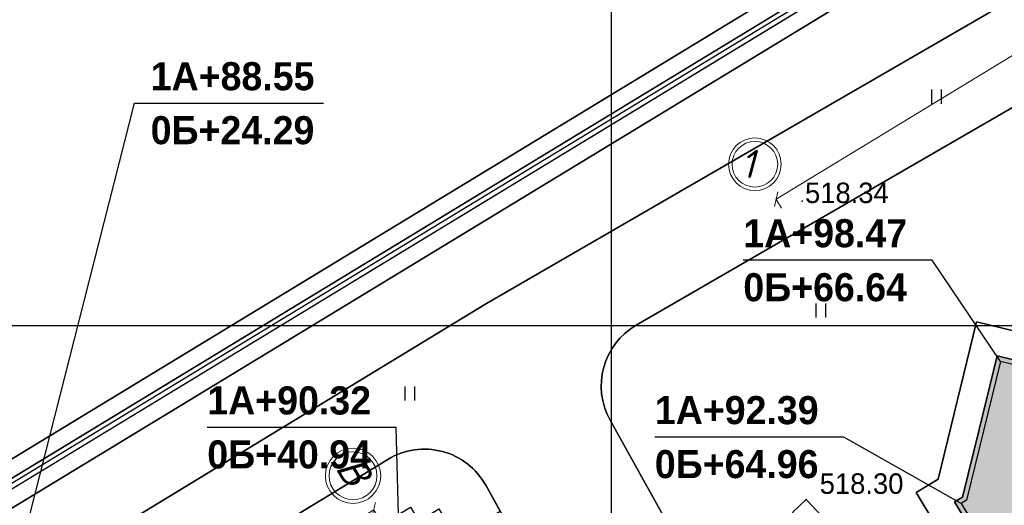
# Model space of a CAD drawing. Header units: millimetres. Extents: x 767170 to 66149698, y -983507 to 2493658.
# Tile 150 of 256: x 2334117 to 2376220, y -565328 to -544568. Entities that reach past the tile are written whole.
import ezdxf

# ---------------------------------------------------------------- set-up
doc = ezdxf.new("R2010")
doc.units = ezdxf.units.MM
doc.linetypes.add('Д_ТРОТ_ТРУБА', pattern=[3, 1.5, -1.5])
for name, color, linetype in [('(001) Сетка', 92, 'Continuous'), ('(004) Точки рельефа', 7, 'Continuous'), ('(025) Дорога', 7, 'Continuous'), ('(036) Растительность', 7, 'Continuous'), ('(040) Ограда', 7, 'Continuous'), ('A_STROYSETKA', 5, 'Continuous'), ('G_KOORD', 7, 'Continuous'), ('GLUXOY OG', 7, 'Continuous'), ('os', 3, 'Continuous')]:
    doc.layers.add(name, color=color, linetype=linetype)
doc.styles.add('BLACK', font='tahomabd.ttf')
doc.styles.add('D-431', font='txt')
doc.styles.add('FAYZXON', font='GOTHICB.TTF')
doc.styles.get("Standard").update_dxf_attribs({"font": 'isocpeui.ttf'})
doc.linetypes.add('ОГРАДА_БЕТ', pattern='A,4,["|",Standard,S=0.8,R=0,X=0,Y=-0.8],4', length=8)
doc.linetypes.add('ОГРАДА_ГЛИН', pattern='A,4,["|",Standard,S=0.8,R=0,X=0,Y=-0.8],0.5,["|",Standard,S=0.8,R=0,X=0,Y=-0.8],3.5', length=8)
doc.dimstyles.new('genplan dimension', dxfattribs={"dimtxt": 1100, "dimasz": 450, "dimexe": 450, "dimexo": 0, "dimgap": 80, "dimtad": 1, "dimlfac": 0.001, "dimtxsty": 'BLACK', "dimblk": 'OBLIQUE', "dimcen": 0, "dimclrd": 186, "dimclre": 186, "dimclrt": 186, "dimadec": 1, "dimazin": 0, "dimtfac": 1, "dimtmove": 0, "dimatfit": 3, "dimldrblk": 'OBLIQUE', "dimfxl": 1, "dimlwd": 9, "dimlwe": 9, "dimarcsym": 0})

# ---------------------------------------------------------------- blocks, each defined once
blk = doc.blocks.new('I04010')
for p, q in [((-0.412273, 0.007146), (-0.412273, 1.207146)), ((0.387727, 1.207146), (0.387727, 0.007146))]:
    blk.add_line(p, q)
blk = doc.blocks.new('Setka')
at = {"layer": '(001) Сетка'}
for p, q in [((0, 1.5), (0, -1.5)), ((-1.5, 0), (1.5, 0))]:
    blk.add_line(p, q, dxfattribs=at)
blk = doc.blocks.new('Topo Xos')
at = {"layer": '(004) Точки рельефа', "color": 7, "linetype": 'ByBlock', "lineweight": -2, "transparency": 16777216}
for p in [(-85.18, 19.288), (-85.009, 6.537)]:
    blk.add_point(p, dxfattribs=at)
at = {"layer": '(025) Дорога', "linetype": 'Д_ТРОТ_ТРУБА', "ltscale": 600, "transparency": 16777216, "flags": 128}
blk.add_lwpolyline([(-83.038, 0.092), (-86.246, 3.077), (-84.491, 4.963), (-85.586, 5.982), (-85.009, 6.537), (-82.097, 3.465), (-83.21, 2.41), (-80.905, 0.209), (-81.945, -0.925)], dxfattribs=at)
at = {"layer": '(040) Ограда', "ltscale": 600, "transparency": 16777216, "flags": 128}
blk.add_lwpolyline([(7.06, 105.873), (2.797, 103.255), (11.659, 86.823), (-65.034, 40.217), (-128.016, 1.963), (-48.288, -119.227), (-43.67, -125.768)], dxfattribs=at)
at = {"layer": '(040) Ограда', "linetype": 'ОГРАДА_БЕТ', "ltscale": 600, "transparency": 16777216, "flags": 128}
blk.add_lwpolyline([(7.61, 105.742), (3.328, 103.112), (12.191, 86.678), (-64.827, 39.875), (-127.454, 1.836), (-47.958, -119.002), (-43.344, -125.537)], dxfattribs=at)
at = {"layer": '(001) Сетка', "transparency": 16777216}
blk.add_blockref('Setka', (-93.341, 13.968), dxfattribs=at)
at = {"layer": '(036) Растительность', "linetype": 'Continuous', "transparency": 16777216, "xscale": 0.5, "yscale": 0.5, "zscale": 0.5}
for p in [(-79.424, 23.452), (-84.368, 14.31), (-101.948, 10.758)]:
    blk.add_blockref('I04010', p, dxfattribs=at)
at = {"layer": '(004) Точки рельефа', "linetype": 'ByBlock', "transparency": 16777216, "char_height": 0.875, "attachment_point": 4, "style": 'D-431'}
for s, insert in [('518.34', (-85.055, 19.638)), ('518.30', (-84.427, 7.207))]:
    blk.add_mtext(s, dxfattribs=dict(at, insert=insert))
blk = doc.blocks.new('KOORDINIR')
at = {"color": 0}
for tag, p in [('Y', (0, 1.2)), ('X', (0, -3.8))]:
    blk.add_attdef(tag, p, '', height=2.6, dxfattribs=at)
blk = doc.blocks.new('_Oblique')
at = {"color": 0, "linetype": 'ByBlock', "lineweight": -2}
blk.add_line((-0.5, -0.5), (0.5, 0.5), dxfattribs=at)
blk = doc.blocks.new('*D288')
at = {"color": 186, "lineweight": 9, "transparency": 16777216}
for p, q in [((2330350, -509027), (2330595, -509431)), ((2255842, -554331), (2330362, -509047)), ((2255830, -554312), (2256076, -554716))]:
    blk.add_line(p, q, dxfattribs=at)
for p, xscale, yscale, zscale, rotation in [((2330362, -509047), 450.0000000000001, 450.0000000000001, 450.0000000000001, 31.28656990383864), ((2255842, -554331), 450, 450, 450, 211.2865699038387)]:
    blk.add_blockref('_Oblique', p, dxfattribs=dict(at, xscale=xscale, yscale=yscale, zscale=zscale, rotation=rotation))
at = {"color": 186, "transparency": 16777216, "insert": (2292697, -531023), "char_height": 1100, "attachment_point": 5, "rotation": 31.2866, "style": 'BLACK'}
blk.add_mtext('87,2', dxfattribs=at)
blk = doc.blocks.new('*D291')
at = {"color": 186, "lineweight": 9, "transparency": 16777216}
for p, q in [((2205660, -665699), (2205660, -665083)), ((2229660, -665699), (2229660, -665083)), ((2229660, -665533), (2205660, -665533))]:
    blk.add_line(p, q, dxfattribs=at)
at = {"color": 186, "lineweight": 9, "transparency": 16777216, "xscale": 450, "yscale": 450, "zscale": 450, "rotation": 180}
blk.add_blockref('_Oblique', (2205660, -665533), dxfattribs=at)
at = {"color": 186, "lineweight": 9, "transparency": 16777216, "xscale": 450, "yscale": 450, "zscale": 450}
blk.add_blockref('_Oblique', (2229660, -665533), dxfattribs=at)
at = {"color": 186, "transparency": 16777216, "insert": (2217660, -664891), "char_height": 1100, "attachment_point": 5, "style": 'BLACK'}
blk.add_mtext('24', dxfattribs=at)
blk = doc.blocks.new('*D292')
at = {"color": 186, "lineweight": 9, "transparency": 16777216}
for p, q in [((2203535, -650919), (2203996, -650919)), ((2203546, -650919), (2203546, -662919)), ((2203535, -662919), (2203996, -662919))]:
    blk.add_line(p, q, dxfattribs=at)
at = {"color": 186, "lineweight": 9, "transparency": 16777216, "xscale": 450, "yscale": 450, "zscale": 450}
for p, rotation in [((2203546, -650919), 90), ((2203546, -662919), 270)]:
    blk.add_blockref('_Oblique', p, dxfattribs=dict(at, rotation=rotation))
at = {"color": 186, "transparency": 16777216, "insert": (2202905, -656919), "char_height": 1100, "attachment_point": 5, "rotation": 90, "style": 'BLACK'}
blk.add_mtext('12', dxfattribs=at)
blk = doc.blocks.new('A$Cccaa34c6')
at = {"layer": 'A_STROYSETKA', "linetype": 'Continuous'}
for p, q in [((50000, 250000), (50000, -7850.6)), ((-7707.2, 200000), (250000, 200000))]:
    blk.add_line(p, q, dxfattribs=at)
blk = doc.blocks.new('A$C2cdd6916')
h = blk.add_hatch(color=1)
h.dxf.hatch_style = 1
h.paths.add_polyline_path([(16401.238, -4652.593), (12042.877, -7301.119), (10692.648, -5079.21), (11718.144, -4456.027), (9225.414, -354.04), (9994.537, 113.347), (7294.079, 4557.166), (6524.956, 4089.779), (4032.226, 8191.765), (3006.729, 7568.583), (1656.5, 9790.492), (26610.253, 24954.602), (28168.21, 22390.86), (31159.242, 24208.476), (35090.313, 26597.342), (27092.803, 39757.883), (26750.971, 39550.156), (23865.782, 40254.206), (20705.813, 41025.308), (19934.711, 37865.339), (16774.743, 38636.441), (16003.641, 35476.472), (12843.672, 36247.575), (12072.57, 33087.606), (8912.601, 33858.708), (8141.499, 30698.739), (4981.531, 31469.841), (4210.429, 28309.873), (1050.46, 29080.975), (279.358, 25921.006), (-2880.611, 26692.108), (-3651.713, 23532.14), (-4355.763, 20646.951), (-16319.891, 13376.488), (-19205.079, 14080.537), (-22365.048, 14851.639), (-23136.15, 11691.671), (-26296.119, 12462.773), (-27067.221, 9302.804), (-30227.189, 10073.906), (-30998.291, 6913.938), (-34158.26, 7685.04), (-34929.362, 4525.071), (-38089.331, 5296.173), (-38860.433, 2136.205), (-42020.401, 2907.307), (-42791.503, -252.662), (-45951.472, 518.44), (-46722.574, -2641.528), (-47426.624, -5526.717), (-47768.456, -5734.445), (-39770.946, -18894.986), (-32848.844, -14688.503), (-34406.8, -12124.761), (-9453.047, 3039.348), (-8102.818, 817.438), (-9128.315, 194.256), (-6635.585, -3907.731), (-7404.707, -4375.118), (-4704.249, -8818.937), (-3935.127, -8351.55), (-1442.396, -12453.537), (-416.9, -11830.354), (933.329, -14052.264), (-3425.032, -16700.79), (-1867.075, -19264.531), (-17591.358, -28819.998), (-15929.538, -31554.655), (-15758.622, -31450.792), (-14927.712, -32818.121), (-15440.46, -33129.712), (-13674.776, -36035.286), (-13162.028, -35723.695), (-12331.118, -37091.024), (-12502.034, -37194.887), (-12294.306, -37536.72), (-10840.214, -39929.545), (952.998, -32762.946), (1160.726, -33104.778), (5091.797, -30715.911), (5507.252, -31399.576), (10207.445, -28543.322), (9791.99, -27859.658), (12013.899, -26509.429), (12844.81, -27876.758), (18826.874, -24241.526), (17995.963, -22874.197), (20217.873, -21523.968), (20633.328, -22207.633), (25333.521, -19351.379), (24918.066, -18667.715), (28849.137, -16278.848), (28641.409, -15937.016), (40434.621, -8770.416), (38772.801, -6035.759), (38601.885, -6139.622), (37770.975, -4772.293), (38283.723, -4460.702), (36518.039, -1555.128), (36005.291, -1866.719), (35174.381, -499.39), (35345.297, -395.527), (35137.569, -53.694), (33683.477, 2339.131), (17959.194, -7216.335)])
for points in [[(-42791.503, -252.662), (-45951.472, 518.44), (-46722.574, -2641.528), (-47426.624, -5526.717), (-47768.456, -5734.445), (-39770.946, -18894.986)], [(-42791.503, -252.662), (-45951.472, 518.44), (-47426.624, -5526.717), (-47768.456, -5734.445), (-39770.946, -18894.986)]]:
    blk.add_lwpolyline(points)
at = {"color": 2, "lineweight": 30}
blk.add_lwpolyline([(-42644.618, -494.374), (-45804.587, 276.728), (-47251.964, -5654.611), (-47493.676, -5801.497), (-39703.894, -18620.206)], dxfattribs=at)
at = {"layer": 'os', "color": 0, "lineweight": 0}
for radius in [1125, 975]:
    blk.add_circle((-56308.337, 8703.732), radius, dxfattribs=at)
at = {"ltscale": 50}
blk.add_text('1', height=1200, dxfattribs=at).set_placement((-56912.693, 8117.275))
dim = blk.add_linear_dim(base=(19119.199, 52493.966), p1=(-55412.06, 7228.836), p2=(19107.367, 52513.437), angle=31.2865699, dimstyle='genplan dimension')
dim.commit()
dim.dimension.update_dxf_attribs({"geometry": '*D288', "text_midpoint": (-18545.182, 30517.578), "insert": (-2311242.442, 561540.579)})
blk = doc.blocks.new('A$C42de6a65')
h = blk.add_hatch(color=1)
h.dxf.hatch_style = 1
h.paths.add_polyline_path([(-12199.948, -6200), (12199.843, -6200), (12199.948, 6200), (-12199.843, 6200)])
for points in [[(-8999.948, 6200), (-8999.948, 7200), (-11499.948, 7200), (-11499.948, 6200)], [(5500.052, 6200), (5500.052, 7200), (3000.052, 7200), (3000.052, 6200)], [(11500.052, 6200), (11500.052, 7200), (9000.052, 7200), (9000.052, 6200)], [(-9299.948, 6200), (-9299.948, 6900), (-11199.948, 6900), (-11199.948, 6200)], [(5200.052, 6200), (5200.052, 6900), (3300.052, 6900), (3300.052, 6200)], [(11200.052, 6200), (11200.052, 6900), (9300.052, 6900), (9300.052, 6200)], [(-9299.948, -6200), (-9299.948, -6900), (-11199.948, -6900), (-11199.948, -6200)], [(5200.052, -6200), (5200.052, -6900), (3300.052, -6900), (3300.052, -6200)], [(11200.052, -6200), (11200.052, -6900), (9300.052, -6900), (9300.052, -6200)]]:
    blk.add_lwpolyline(points)
blk.add_lwpolyline([(-12199.948, -6200), (12199.843, -6200), (12199.948, 6200), (-12199.843, 6200)], close=True)
at = {"color": 2}
blk.add_lwpolyline([(11999.948, 5999.702), (-12000.052, 5999.702), (-12000.052, -6000.298), (11999.948, -6000.298)], close=True, dxfattribs=at)
at = {"color": 7}
for points in [[(-8999.948, -6200), (-8999.948, -7200), (-11499.948, -7200), (-11499.948, -6200)], [(5500.052, -6200), (5500.052, -7200), (3000.052, -7200), (3000.052, -6200)], [(11500.052, -6200), (11500.052, -7200), (9000.052, -7200), (9000.052, -6200)]]:
    blk.add_lwpolyline(points, dxfattribs=at)
at = {"layer": 'os', "color": 0, "lineweight": 0}
for centre, radius in [((-15814.96, 6000), 1181.25), ((-15814.96, 6000), 1023.75), ((-15814.96, -6000), 1181.25), ((-15814.96, -6000), 1023.75), ((-12000.052, -10461.714), 1181.25), ((-12000.052, -10461.714), 1023.75), ((11999.948, -10461.714), 1181.25), ((11999.948, -10461.714), 1023.75)]:
    blk.add_circle(centre, radius, dxfattribs=at)
at = {"ltscale": 50}
for s, p in [('В', (-16508.335, 5509.405)), ('А', (-16508.335, -6490.595)), ('1', (-12757.256, -11057.397)), ('5', (11242.744, -11057.397))]:
    blk.add_text(s, height=1260, dxfattribs=at).set_placement(p)
dim = blk.add_linear_dim(base=(-14114.387, -6000), p1=(-14125.549, 6000), p2=(-14125.549, -6000), angle=90, dimstyle='genplan dimension')
dim.commit()
dim.dimension.update_dxf_attribs({"geometry": '*D292', "text_midpoint": (-14755.099, 0), "insert": (-2217660.378, 656918.593)})
dim = blk.add_linear_dim(base=(-12000.052, -8614.606), p1=(11999.948, -8780.464), p2=(-12000.052, -8780.464), dimstyle='genplan dimension')
dim.commit()
dim.dimension.update_dxf_attribs({"geometry": '*D291', "text_midpoint": (-0.052, -7972.416), "insert": (-2217660.378, 656918.593)})

msp = doc.modelspace()

# ---------------------------------------------------------------- block references
at = {"xscale": 1000, "yscale": 1000, "zscale": 1000}
msp.add_blockref('Topo Xos', (2452754.32, -571613.28), dxfattribs=at)

# ---------------------------------------------------------------- next in the draw order: linework, layer by layer
for points in [[(2441355.79, -736834.3), (2438963.79, -738920.39), (2400395.29, -685926.13), (2323754.93, -569428.84), (2454734.55, -489851.54), (2517832.14, -602286.69), (2486575.58, -622966.39), (2486415.24, -626464), (2488363.36, -629103.83), (2467521.85, -647824.51), (2498510.59, -687779.78), (2450636.95, -728888.93), (2451483.64, -729874.71), (2446654.19, -734022.69)], [(2498510.59, -687779.78), (2467521.85, -647824.51), (2488363.36, -629103.83), (2486415.24, -626464), (2486575.58, -622966.39), (2517832.14, -602286.69), (2454734.55, -489851.54), (2323754.93, -569428.84), (2400395.29, -685926.13)], [(2400971, -685527.59), (2324738.53, -569650.32), (2454478.73, -490826.03), (2516903.29, -602061.89), (2485892.61, -622578.92), (2485704.61, -626679.92), (2487422.61, -629007.92), (2466569.61, -647738.92), (2497549.33, -687682.55)], [(2497001.83, -687629.31), (2466025.47, -647690.01), (2486885.04, -628953.11), (2485298.53, -626803.3), (2485502.34, -622357.51), (2516372.52, -601933.43), (2454332.55, -491382.88), (2325300.58, -569776.88), (2401299.98, -685299.86)], [(2459171.41, -501435.7), (2454076.73, -492357.37), (2326284.18, -569998.35), (2401875.69, -684901.32), (2439262.33, -736271.67), (2440245.89, -735413.89)], [(2441172, -506313.63), (2354080.69, -556706.98)], [(2377381.33, -547845.97), (2360479.15, -557626.02)], [(2354080.69, -556706.98), (2334937.91, -568339.83)], [(2378189.71, -558253.84), (2375029.75, -557482.74), (2373387.95, -564210.8), (2372445.4, -564783.58), (2373925.45, -567219.14), (2372301.75, -568205.84), (2372970.08, -569305.63), (2365815.96, -573285.67), (2366788.28, -575033.41), (2374009.48, -571016.05), (2374742.55, -572222.37), (2376366.25, -571235.66)], [(2376768.57, -569586.99), (2375144.86, -570573.69), (2373950.43, -568608.16), (2375574.13, -567621.45), (2374094.07, -565185.9), (2374435.91, -564978.17), (2375139.96, -562092.98), (2375911.06, -558933.01), (2379071.03, -559704.11)], [(2359360.02, -561681.14), (2372072.09, -584531.04)], [(2336328.23, -571590.52), (2349865.58, -563364.03)], [(2354045.15, -564469.3), (2361719.5, -578263.93)]]:
    msp.add_lwpolyline(points)
at = {"lineweight": 30}
for points in [[(2454734.55, -489851.54), (2323754.93, -569428.84)], [(2324738.53, -569650.32), (2454478.73, -490826.03)], [(2454332.55, -491382.88), (2325300.58, -569776.88)], [(2326284.18, -569998.35), (2454076.73, -492357.37)], [(2454076.73, -492357.37), (2326284.18, -569998.35)], [(2441172, -506313.63), (2354080.69, -556706.98)], [(2354080.69, -556706.98), (2441172, -506313.63)], [(2360479.15, -557626.02), (2377381.33, -547845.97)], [(2377381.33, -547845.97), (2360479.15, -557626.02)], [(2354080.69, -556706.98), (2328955.84, -571975.06)], [(2333698.77, -569092.84), (2354080.69, -556706.98)], [(2375029.75, -557482.74), (2373387.95, -564210.8)], [(2373387.95, -564210.8), (2375029.75, -557482.74)], [(2378189.71, -558253.84), (2375029.75, -557482.74)], [(2375029.75, -557482.74), (2378189.71, -558253.84)], [(2375139.96, -562092.98), (2375911.06, -558933.01)], [(2375911.06, -558933.01), (2379071.03, -559704.11)], [(2372072.09, -584531.04), (2359360.02, -561681.14)], [(2359360.02, -561681.14), (2365815.96, -573285.67)], [(2374435.91, -564978.17), (2375139.96, -562092.98)], [(2336328.23, -571590.52), (2349865.58, -563364.03)], [(2349865.58, -563364.03), (2336328.23, -571590.52)], [(2354045.15, -564469.3), (2361719.5, -578263.93)], [(2354665, -565583.49), (2354045.15, -564469.3)], [(2373387.95, -564210.8), (2372445.4, -564783.58)], [(2372445.4, -564783.58), (2373387.95, -564210.8)], [(2372445.4, -564783.58), (2373925.45, -567219.14)], [(2373925.45, -567219.14), (2372445.4, -564783.58)], [(2374094.07, -565185.9), (2374435.91, -564978.17)], [(2375574.13, -567621.45), (2374094.07, -565185.9)]]:
    msp.add_lwpolyline(points, dxfattribs=at)
for points in [[(2401875.69, -684901.32), (2346560.45, -600819.32, -0.03415901), (2346009.77, -600038.66), (2345560.43, -599299.23), (2326284.18, -569998.35), (2454076.73, -492357.37), (2459171.41, -501435.7), (2456360.35, -503097.47), (2459413.67, -508262.47), (2462108.51, -506669.4), (2515443.67, -601708.63), (2484819.37, -621970.03), (2484587.9, -627019.22), (2485944.29, -628857.21), (2465073.23, -647604.42), (2496040.54, -687532.07)], [(2377381.33, -547845.97), (2360479.15, -557626.02, 0.40928213), (2359360.02, -561681.14), (2365815.96, -573285.67), (2372970.08, -569305.63), (2372301.75, -568205.84), (2373925.45, -567219.14), (2372445.4, -564783.58), (2373387.95, -564210.8), (2375029.75, -557482.74), (2378189.71, -558253.84)], [(2376220.35, -585655.07, -0.42190851), (2372072.09, -584531.04), (2359360.02, -561681.14, -0.40928213), (2360479.15, -557626.02), (2377381.33, -547845.97)], [(2360479.15, -557626.02, 0.40928213), (2359360.02, -561681.14)], [(2349865.58, -563364.03, -0.42549538), (2354045.15, -564469.3), (2361719.5, -578263.93), (2362692.54, -580012.96), (2364638.61, -583511.02), (2365611.64, -585260.04), (2367102.8, -587940.4, -0.40302103), (2366039.15, -591962.62), (2353382.16, -599654.12, -0.41421356), (2349260.46, -598648.34), (2335322.45, -575712.22, -0.41421356), (2336328.23, -571590.52), (2349865.58, -563364.03)], [(2349865.58, -563364.03, -0.42549538), (2354045.15, -564469.3)]]:
    msp.add_lwpolyline(points, format="xyb")
for points in [[(2441172, -506313.63), (2354080.69, -556706.98), (2333698.77, -569092.84), (2328955.84, -571975.06), (2345560.43, -599299.23), (2346009.77, -600038.66, 0.41421356), (2355627.07, -602385.49), (2367545.15, -595143.01, -0.42549538), (2371724.72, -596248.28), (2373443.07, -599337.01, -0.41421356), (2372279.94, -603417.1), (2369658.33, -604875.58), (2387160.06, -636334.91)], [(2359360.02, -561681.14, -0.40928213), (2360479.15, -557626.02)], [(2360479.15, -557626.02, 0.40928213), (2359360.02, -561681.14)], [(2349865.58, -563364.03, -0.42549538), (2354045.15, -564469.3)], [(2354045.15, -564469.3, 0.42549538), (2349865.58, -563364.03)]]:
    msp.add_lwpolyline(points, format="xyb", dxfattribs=at)
for points in [[(2350822.75, -565402.66), (2351186.21, -566000.77), (2352040.64, -565481.55), (2352793.65, -566720.68), (2354665, -565583.49), (2354045.15, -564469.3, 0.42549538), (2349865.58, -563364.03), (2336328.23, -571590.52, 0.41421356), (2335322.45, -575712.22), (2336043.91, -576899.44), (2338436.57, -575445.45), (2337683.56, -574206.31), (2338538.3, -573686.89), (2338174.78, -573088.68)], [(2366039.15, -591962.62), (2353382.16, -599654.12, -0.41421356), (2349260.46, -598648.34), (2335322.45, -575712.22, -0.41421356), (2336328.23, -571590.52), (2349865.58, -563364.03, -0.42549538), (2354045.15, -564469.3), (2361719.5, -578263.93), (2362692.54, -580012.96), (2364638.61, -583511.02), (2365611.64, -585260.04), (2367102.8, -587940.4, -0.40302103)], [(2366039.15, -591962.62), (2353382.16, -599654.12, -0.41421356), (2349260.46, -598648.34), (2335322.45, -575712.22, -0.41421356), (2336328.23, -571590.52), (2349865.58, -563364.03, -0.42549538), (2354045.15, -564469.3), (2361719.5, -578263.93), (2362692.54, -580012.96), (2364638.61, -583511.02), (2365611.64, -585260.04), (2367102.8, -587940.4, -0.40302103)]]:
    msp.add_lwpolyline(points, format="xyb", close=True)
at = {"layer": 'G_KOORD', "color": 5, "linetype": 'Continuous'}
for points in [[(2333698.77, -569092.84), (2339026.56, -548137.14), (2347103.23, -548137.14)], [(2376057.94, -559174.72), (2373136.85, -554850), (2365060.17, -554850)], [(2350352.84, -567326.2), (2350214.9, -561998.42), (2342138.22, -561998.42)], [(2374368.85, -565252.95), (2369354.01, -562412.73), (2361277.34, -562412.73)]]:
    msp.add_lwpolyline(points, dxfattribs=at)
at = {"layer": 'GLUXOY OG', "color": 186, "linetype": 'ОГРАДА_ГЛИН', "lineweight": 30, "ltscale": 400}
for points in [[(2439079.89, -737890.33), (2400971, -685527.59), (2324738.53, -569650.32), (2454478.73, -490826.03), (2516903.29, -602061.89), (2485892.61, -622578.92), (2485704.61, -626679.92), (2487422.61, -629007.92), (2466569.61, -647738.92), (2497549.33, -687682.55)], [(2497001.83, -687629.31), (2466025.47, -647690.01), (2486885.04, -628953.11), (2485298.53, -626803.3), (2485502.34, -622357.51), (2516372.52, -601933.43), (2454332.55, -491382.88), (2325300.58, -569776.88), (2401299.98, -685299.86), (2439146.23, -737301.72)]]:
    msp.add_lwpolyline(points, dxfattribs=at)
at = {"layer": 'GLUXOY OG', "color": 186, "lineweight": 30, "ltscale": 400}
msp.add_lwpolyline([(2497275.58, -687655.93), (2466297.54, -647714.47), (2487153.82, -628980.52), (2485501.57, -626741.61), (2485697.48, -622468.21), (2516637.9, -601997.66), (2454405.64, -491104.45), (2325019.56, -569713.6), (2401135.49, -685413.73), (2439113.06, -737596.03)], dxfattribs=at)

# ---------------------------------------------------------------- next in the draw order: block references
for name, p in [('A$C2cdd6916', (2421862.53, -559451.45, -3656)), ('A$Cccaa34c6', (2309413.61, -757644.92))]:
    msp.add_blockref(name, p)
at = {"rotation": 301.287054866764}
msp.add_blockref('A$C42de6a65', (2351457.58, -580696.96, -3656), dxfattribs=at)
at = {"layer": 'G_KOORD', "color": 5}
ref = msp.add_blockref('KOORDINIR', (2339718.87, -548137.14), dxfattribs=dict(at, xscale=461.5384615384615, yscale=461.5384615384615, zscale=461.5384615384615))
ref.add_attrib('Y', '1А+88.55', (2339718.87, -547583.29), dxfattribs={"layer": '0', "color": 0, "height": 1200, "style": 'FAYZXON'})
ref.add_attrib('X', '0Б+24.29', (2339718.87, -549890.99), dxfattribs={"layer": '0', "color": 0, "height": 1200, "style": 'FAYZXON'})
ref = msp.add_blockref('KOORDINIR', (2365060.17, -554850), dxfattribs=dict(at, xscale=461.5384615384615, yscale=461.5384615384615, zscale=461.5384615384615))
ref.add_attrib('Y', '1А+98.47', (2365060.17, -554296.15), dxfattribs={"layer": '0', "color": 0, "height": 1200, "style": 'FAYZXON'})
ref.add_attrib('X', '0Б+66.64', (2365060.17, -556603.84), dxfattribs={"layer": '0', "color": 0, "height": 1200, "style": 'FAYZXON'})
ref = msp.add_blockref('KOORDINIR', (2342138.22, -561998.42), dxfattribs=dict(at, xscale=461.5384615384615, yscale=461.5384615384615, zscale=461.5384615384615))
ref.add_attrib('Y', '1А+90.32', (2342138.22, -561444.57), dxfattribs={"layer": '0', "color": 0, "height": 1200, "style": 'FAYZXON'})
ref.add_attrib('X', '0Б+40.94', (2342138.22, -563752.26), dxfattribs={"layer": '0', "color": 0, "height": 1200, "style": 'FAYZXON'})
ref = msp.add_blockref('KOORDINIR', (2361277.34, -562412.73), dxfattribs=dict(at, xscale=461.5384615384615, yscale=461.5384615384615, zscale=461.5384615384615))
ref.add_attrib('Y', '1А+92.39', (2361277.34, -561858.88), dxfattribs={"layer": '0', "color": 0, "height": 1200, "style": 'FAYZXON'})
ref.add_attrib('X', '0Б+64.96', (2361277.34, -564166.57), dxfattribs={"layer": '0', "color": 0, "height": 1200, "style": 'FAYZXON'})

doc.saveas('drawing.dxf')
